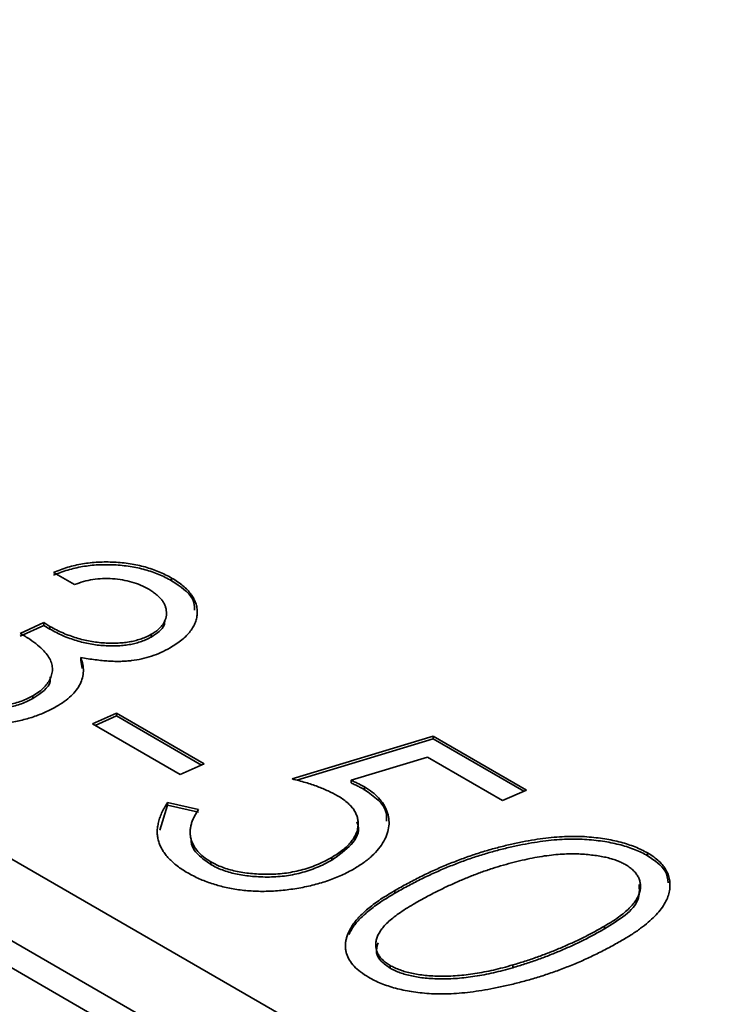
# Model space of a CAD drawing. Header units: millimetres. Extents: x 4 to 194, y 4 to 137.
# Tile 15 of 19: x 158.27 to 162.44, y 107.03 to 112.95. Entities that reach past the tile are written whole.
import ezdxf

# ---------------------------------------------------------------- set-up
doc = ezdxf.new("R2010")
doc.units = ezdxf.units.MM
doc.header["$LTSCALE"] = 0.666667

msp = doc.modelspace()

# ---------------------------------------------------------------- linework, layer by layer
at = {"color": 7, "linetype": 'Continuous', "lineweight": 35}
for p, q in [((135.4403068, 121.0584098), (170.3713831, 100.8931287)), ((170.1592514, 100.5257051), (135.2281752, 120.6909862)), ((164.4034018, 103.6852448), (140.2769178, 117.6131675)), ((158.6044008, 109.5554286), (158.4774841, 109.628696)), ((159.1882736, 109.5788387), (159.1882736, 109.5951696)), ((158.2780436, 109.2623591), (158.4202583, 109.3267952)), ((158.2780436, 109.2460281), (158.4202583, 109.3104642)), ((158.4202583, 109.3267952), (158.45652, 109.3045531)), ((158.4202583, 109.3104642), (158.4202583, 109.3267952)), ((158.4202583, 109.3104642), (158.45652, 109.2882222)), ((158.45652, 109.2882222), (158.45652, 109.3045531)), ((159.0661729, 109.2404676), (159.0661729, 109.2567985)), ((158.6417956, 109.1014559), (158.6417956, 109.1177868)), ((158.6417956, 109.1014559), (158.6502559, 109.0516464)), ((158.3534005, 108.8708598), (158.3534005, 108.8871907)), ((158.7131861, 108.7180869), (158.8562506, 108.7820324)), ((158.7291305, 108.7088824), (158.8562506, 108.7657014)), ((158.8562506, 108.7820324), (159.3840312, 108.4773511)), ((158.8562506, 108.7657014), (158.8562506, 108.7820324)), ((158.8562506, 108.7657014), (159.3679608, 108.4702975)), ((159.2398334, 108.4140599), (158.7131861, 108.7180869)), ((159.9132284, 108.3874022), (160.7619829, 108.6448196)), ((159.9408481, 108.3794481), (160.7619829, 108.6284887)), ((160.7619829, 108.6448196), (161.3240421, 108.3203498)), ((160.7619829, 108.6284887), (160.7619829, 108.6448196)), ((160.7619829, 108.6284887), (161.3078768, 108.3133509)), ((160.7271374, 108.5184007), (160.2693311, 108.379389)), ((161.1789944, 108.2575492), (160.7271374, 108.5184007)), ((159.3840312, 108.4773511), (159.2398334, 108.4140599)), ((160.2693311, 108.3630581), (160.2693311, 108.379389)), ((160.3492204, 108.3224993), (160.3492204, 108.3388302)), ((161.3240421, 108.3203498), (161.1789944, 108.2575492)), ((159.1172466, 108.0792521), (159.1644768, 108.2296065)), ((159.1644768, 108.2459375), (159.3508857, 108.2034163)), ((159.1644768, 108.2296065), (159.1644768, 108.2459375)), ((159.1644768, 108.2296065), (159.3508857, 108.1870853)), ((160.1514799, 107.8992492), (160.1514799, 107.9155801)), ((162.0518296, 107.925743), (162.0518296, 107.942074)), ((159.4239762, 107.872755), (159.4239762, 107.8890859)), ((160.5308134, 107.6995628), (160.5308134, 107.7158937)), ((161.7926137, 107.4859751), (161.7926137, 107.5023061)), ((160.5030502, 107.2498189), (160.5030502, 107.2661498)), ((161.2407534, 107.2524354), (161.2407534, 107.2687663))]:
    msp.add_line(p, q, dxfattribs=at)
for points, knots in [([(158.477484, 109.6286957), (158.4914975, 109.6343884), (158.5191082, 109.6456045), (158.5625334, 109.6599108), (158.607162, 109.6713421), (158.6524138, 109.6806867), (158.6989139, 109.6869501), (158.7460971, 109.6910499), (158.794313, 109.6919987), (158.8430069, 109.6909133), (158.8915314, 109.6874427), (158.9387165, 109.6810434), (158.9846023, 109.672771), (159.0288807, 109.6619956), (159.0712065, 109.6485466), (159.1121499, 109.6331753), (159.1515886, 109.615445), (159.1759106, 109.6020023), (159.1882737, 109.5951693)], [0, 0, 0, 0, 0.065831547, 0.129707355, 0.191761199, 0.253282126, 0.314107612, 0.374978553, 0.436364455, 0.499200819, 0.562131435, 0.623934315, 0.685225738, 0.746699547, 0.8082483, 0.870657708, 0.93425454, 1, 1, 1, 1]), ([(158.477484, 109.6123649), (158.4914975, 109.6180575), (158.5191082, 109.6292737), (158.5625334, 109.64358), (158.607162, 109.6550113), (158.6524138, 109.6643559), (158.6989139, 109.6706192), (158.7460971, 109.6747191), (158.794313, 109.6756679), (158.8430069, 109.6745825), (158.8915314, 109.6711119), (158.9387165, 109.6647126), (158.9846023, 109.6564402), (159.0288807, 109.6456648), (159.0712065, 109.6322158), (159.1121499, 109.6168445), (159.1515886, 109.5991142), (159.1759106, 109.5856715), (159.1882737, 109.5788385)], [0, 0, 0, 0, 0.065831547, 0.129707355, 0.191761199, 0.253282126, 0.314107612, 0.374978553, 0.436364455, 0.499200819, 0.562131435, 0.623934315, 0.685225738, 0.746699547, 0.8082483, 0.870657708, 0.93425454, 1, 1, 1, 1]), ([(159.0511584, 109.5277895), (159.0352761, 109.5362432), (159.0042185, 109.5527744), (158.9506597, 109.5715764), (158.8936476, 109.5845798), (158.8340056, 109.5915933), (158.7735215, 109.5925108), (158.7141727, 109.586896), (158.6568742, 109.5745638), (158.6221825, 109.5619128), (158.6044006, 109.5554283)], [0, 0, 0, 0, 0.131967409, 0.258060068, 0.381062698, 0.505526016, 0.62867251, 0.749349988, 0.871524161, 1, 1, 1, 1]), ([(159.1882737, 109.5951693), (159.200707, 109.587609), (159.225112, 109.5727692), (159.256832, 109.5487184), (159.2840705, 109.5240424), (159.3057897, 109.4982264), (159.3224049, 109.4716107), (159.334494, 109.444127), (159.341705, 109.4157929), (159.3430459, 109.3867976), (159.3404484, 109.3577701), (159.3326346, 109.3291588), (159.3188919, 109.3015043), (159.3015741, 109.2743935), (159.2781993, 109.2483007), (159.2501784, 109.2228933), (159.2167581, 109.1984522), (159.1916941, 109.1831498), (159.1789249, 109.1753537)], [0, 0, 0, 0, 0.066394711, 0.130323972, 0.192303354, 0.252590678, 0.312815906, 0.372305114, 0.433033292, 0.494909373, 0.556847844, 0.618076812, 0.679019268, 0.739932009, 0.801926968, 0.865824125, 0.931641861, 1, 1, 1, 1]), ([(159.1882736, 109.5788387), (159.2407219, 109.5447299), (159.3205881, 109.4927902), (159.3252439, 109.4250176), (159.3268422, 109.4017513)], [0, 0, 0, 0, 0.656700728, 1, 1, 1, 1]), ([(159.0661731, 109.2567982), (159.0737774, 109.2614668), (159.088681, 109.2706166), (159.1083126, 109.2854492), (159.1240451, 109.3012755), (159.1371467, 109.3176179), (159.1473709, 109.3346781), (159.1536034, 109.3525609), (159.1574265, 109.3711608), (159.1578719, 109.3903305), (159.1554565, 109.409557), (159.1496851, 109.4283254), (159.1411706, 109.4464667), (159.1295965, 109.4640568), (159.1143488, 109.480975), (159.0961691, 109.4973068), (159.0752046, 109.5131128), (159.0592467, 109.5228528), (159.0511584, 109.5277895)], [0, 0, 0, 0, 0.063607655, 0.124663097, 0.184819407, 0.244398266, 0.303279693, 0.363577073, 0.425143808, 0.489022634, 0.553617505, 0.616264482, 0.677978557, 0.740000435, 0.802698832, 0.866961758, 0.932569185, 1, 1, 1, 1]), ([(159.0661729, 109.2404676), (159.0999703, 109.262622), (159.1453698, 109.2923816), (159.1466606, 109.3305242), (159.1469904, 109.3402718)], [0, 0, 0, 0, 0.744444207, 1, 1, 1, 1]), ([(158.4565201, 109.3045529), (158.469277, 109.2974059), (158.4942734, 109.2834017), (158.5341171, 109.2647354), (158.5745955, 109.2485312), (158.6154903, 109.2347213), (158.6567018, 109.2232832), (158.6986732, 109.2145496), (158.7413078, 109.2083664), (158.7840664, 109.2044096), (158.8261931, 109.2029628), (158.8667249, 109.2036924), (158.9053699, 109.2068348), (158.9418869, 109.2120841), (158.9761291, 109.2200401), (159.0085158, 109.2297694), (159.0390207, 109.2419571), (159.0570342, 109.2518031), (159.0661731, 109.2567982)], [0, 0, 0, 0, 0.077892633, 0.152626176, 0.224620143, 0.29362717, 0.360097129, 0.424779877, 0.488831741, 0.552529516, 0.614318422, 0.673547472, 0.729979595, 0.785096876, 0.838058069, 0.891383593, 0.944895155, 1, 1, 1, 1]), ([(158.4565201, 109.2882221), (158.469277, 109.281075), (158.4942734, 109.2670709), (158.5341171, 109.2484046), (158.5745955, 109.2322004), (158.6154903, 109.2183904), (158.6567018, 109.2069524), (158.6986732, 109.1982188), (158.7413078, 109.1920356), (158.7840664, 109.1880788), (158.8261931, 109.186632), (158.8667249, 109.1873616), (158.9053699, 109.190504), (158.9418869, 109.1957533), (158.9761291, 109.2037093), (159.0085158, 109.2134386), (159.0390207, 109.2256263), (159.0570342, 109.2354722), (159.0661731, 109.2404674)], [0, 0, 0, 0, 0.077892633, 0.152626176, 0.224620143, 0.29362717, 0.360097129, 0.424779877, 0.488831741, 0.552529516, 0.614318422, 0.673547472, 0.729979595, 0.785096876, 0.838058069, 0.891383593, 0.944895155, 1, 1, 1, 1]), ([(158.3534004, 108.8871904), (158.366166, 108.8951246), (158.3914594, 108.910845), (158.4221999, 108.937564), (158.4455852, 108.9664478), (158.462309, 108.9969376), (158.4716604, 109.0286564), (158.4716778, 109.0609265), (158.4637842, 109.093429), (158.4462785, 109.1261858), (158.4193192, 109.159478), (158.3822353, 109.1934266), (158.3347086, 109.2282547), (158.2975719, 109.2506056), (158.2780437, 109.2623587)], [0, 0, 0, 0, 0.07597712, 0.15053777, 0.224200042, 0.299291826, 0.374588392, 0.449264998, 0.525085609, 0.60431502, 0.68912828, 0.782532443, 0.885645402, 1, 1, 1, 1]), ([(159.1789249, 109.1753537), (159.1612023, 109.165805), (159.126765, 109.1472508), (159.0697155, 109.1248048), (159.0102243, 109.1082994), (158.9585736, 109.0993426), (158.9158095, 109.0954001), (158.881983, 109.0939813), (158.8462819, 109.0939748), (158.8087923, 109.0956596), (158.7695605, 109.0990121), (158.7285866, 109.103843), (158.6855259, 109.1097673), (158.6566624, 109.1150602), (158.6417957, 109.1177864)], [0, 0, 0, 0, 0.12496657, 0.24282559, 0.354640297, 0.464421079, 0.519699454, 0.577854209, 0.63925448, 0.703762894, 0.771713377, 0.843771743, 0.919531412, 1, 1, 1, 1]), ([(158.6417957, 109.1177864), (158.6464482, 109.1037151), (158.6555361, 109.0762294), (158.6589341, 109.0350302), (158.6530918, 108.9954434), (158.6395015, 108.9572808), (158.6159492, 108.9208025), (158.5843773, 108.8857004), (158.5435692, 108.8522416), (158.5107014, 108.8320734), (158.4939152, 108.8217731)], [0, 0, 0, 0, 0.133078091, 0.25994319, 0.382015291, 0.501709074, 0.621015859, 0.742761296, 0.868624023, 1, 1, 1, 1]), ([(158.3534005, 108.8708598), (158.4022276, 108.9026375), (158.4629111, 108.9421315), (158.4580467, 108.9918035), (158.4570963, 109.0015085)], [0, 0, 0, 0, 0.80461887, 1, 1, 1, 1]), ([(157.681139, 108.895204), (157.6923524, 108.8891175), (157.7145006, 108.8770957), (157.751331, 108.8616531), (157.790182, 108.8483617), (157.8314955, 108.8372692), (157.8754825, 108.8288678), (157.9215994, 108.8224032), (157.9701994, 108.8186167), (158.0202942, 108.816765), (158.070419, 108.8174427), (158.1187876, 108.8202918), (158.1644726, 108.8255982), (158.2078007, 108.8329245), (158.2480896, 108.8433733), (158.2863789, 108.8552749), (158.3215897, 108.8700472), (158.3427379, 108.8814442), (158.3534004, 108.8871904)], [0, 0, 0, 0, 0.062422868, 0.123294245, 0.184298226, 0.245523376, 0.307826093, 0.372067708, 0.437875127, 0.506615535, 0.575626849, 0.64115236, 0.703695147, 0.764566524, 0.823957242, 0.882631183, 0.940824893, 1, 1, 1, 1]), ([(157.681139, 108.8788732), (157.6923524, 108.8727867), (157.7145006, 108.8607649), (157.751331, 108.8453223), (157.790182, 108.8320309), (157.8314955, 108.8209384), (157.8754825, 108.8125369), (157.9215994, 108.8060724), (157.9701994, 108.8022859), (158.0202942, 108.8004342), (158.070419, 108.8011119), (158.1187876, 108.803961), (158.1644726, 108.8092674), (158.2078007, 108.8165937), (158.2480896, 108.8270425), (158.2863789, 108.8389441), (158.3215897, 108.8537164), (158.3427379, 108.8651134), (158.3534004, 108.8708596)], [0, 0, 0, 0, 0.062422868, 0.123294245, 0.184298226, 0.245523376, 0.307826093, 0.372067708, 0.437875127, 0.506615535, 0.575626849, 0.64115236, 0.703695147, 0.764566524, 0.823957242, 0.882631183, 0.940824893, 1, 1, 1, 1]), ([(158.4939152, 108.8217731), (158.4724179, 108.8102423), (158.4299604, 108.7874688), (158.3576598, 108.7596442), (158.2801005, 108.7376176), (158.1977551, 108.7214107), (158.1122988, 108.7116626), (158.0254216, 108.7082263), (157.9380483, 108.7119865), (157.8513384, 108.722303), (157.7673116, 108.7388477), (157.6881038, 108.7614891), (157.614272, 108.7898288), (157.5709821, 108.8131198), (157.5491231, 108.8248804)], [0, 0, 0, 0, 0.083739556, 0.165387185, 0.247203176, 0.330142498, 0.413223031, 0.495427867, 0.578208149, 0.662771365, 0.747759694, 0.831143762, 0.914737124, 1, 1, 1, 1]), ([(160.1863254, 108.2863324), (160.1679823, 108.296174), (160.1303857, 108.3163459), (160.0654142, 108.3426924), (159.9929349, 108.3670776), (159.9403006, 108.3804989), (159.9132281, 108.3874021)], [0, 0, 0, 0, 0.2299890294, 0.471394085, 0.7281116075, 1, 1, 1, 1]), ([(160.2693311, 108.3793885), (160.2773492, 108.3755122), (160.2925603, 108.3681585), (160.3143629, 108.357771), (160.3328454, 108.3480287), (160.3440513, 108.3417337), (160.3492206, 108.3388298)], [0, 0, 0, 0, 0.294798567, 0.559268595, 0.796690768, 1, 1, 1, 1]), ([(160.2693311, 108.3630577), (160.2773492, 108.3591814), (160.2925603, 108.3518277), (160.3143629, 108.3414402), (160.3328454, 108.3316979), (160.3440513, 108.3254028), (160.3492206, 108.3224989)], [0, 0, 0, 0, 0.294798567, 0.559268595, 0.796690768, 1, 1, 1, 1]), ([(160.3492206, 108.3388298), (160.365288, 108.3287382), (160.3974106, 108.3085626), (160.4353456, 108.2733329), (160.4647211, 108.2347038), (160.4856446, 108.1930428), (160.4964859, 108.1491297), (160.4975628, 108.1040093), (160.4869451, 108.0582081), (160.4658911, 108.0122759), (160.4351095, 107.9672317), (160.3952344, 107.9239457), (160.3455009, 107.8832717), (160.3058363, 107.8588992), (160.2857623, 107.8465644)], [0, 0, 0, 0, 0.074981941, 0.149906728, 0.226012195, 0.305621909, 0.386824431, 0.468386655, 0.552131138, 0.639229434, 0.728158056, 0.81690283, 0.907336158, 1, 1, 1, 1]), ([(160.15148, 107.9155797), (160.1633886, 107.9227824), (160.1868083, 107.9369473), (160.2178333, 107.9595087), (160.2448015, 107.9825028), (160.2670706, 108.0060763), (160.2843385, 108.0303759), (160.2978005, 108.0550226), (160.3066894, 108.0802884), (160.3108018, 108.105835), (160.3108194, 108.1312375), (160.3068254, 108.1561151), (160.2974547, 108.1800117), (160.2845883, 108.2032012), (160.2664302, 108.2253282), (160.2441216, 108.2467338), (160.2176727, 108.2674058), (160.1968654, 108.2799686), (160.1863254, 108.2863324)], [0, 0, 0, 0, 0.071700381, 0.14100752, 0.207232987, 0.271549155, 0.334053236, 0.396161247, 0.457469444, 0.519408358, 0.580673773, 0.640267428, 0.698966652, 0.756840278, 0.815347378, 0.874886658, 0.936623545, 1, 1, 1, 1]), ([(160.3492204, 108.3224993), (160.4071434, 108.2808447), (160.4865821, 108.2237174), (160.4816402, 108.1532286), (160.4803017, 108.134137)], [0, 0, 0, 0, 0.729153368, 1, 1, 1, 1]), ([(159.2854442, 107.8225236), (159.2741398, 107.829307), (159.2517591, 107.8427369), (159.2213681, 107.8641538), (159.1948901, 107.8865045), (159.1709613, 107.9093115), (159.1509778, 107.9330535), (159.1341426, 107.9574801), (159.1208666, 107.9826598), (159.1104958, 108.0085365), (159.1040542, 108.035296), (159.1011887, 108.0629094), (159.1023199, 108.091357), (159.1078493, 108.1206505), (159.1157405, 108.1508548), (159.1282185, 108.1819068), (159.1443044, 108.2137962), (159.157659, 108.2350742), (159.1644768, 108.2459372)], [0, 0, 0, 0, 0.061766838, 0.122287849, 0.181441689, 0.239368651, 0.297136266, 0.35447679, 0.411745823, 0.469728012, 0.528628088, 0.58884584, 0.651120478, 0.715134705, 0.782137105, 0.851490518, 0.924182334, 1, 1, 1, 1]), ([(159.3508856, 108.2034159), (159.3455207, 108.1955468), (159.3349696, 108.1800709), (159.3223789, 108.1567158), (159.3122738, 108.1338583), (159.305157, 108.1114002), (159.3008961, 108.0893773), (159.2993906, 108.067783), (159.3009032, 108.0466881), (159.3059171, 108.0194714), (159.3197297, 107.9870624), (159.3444979, 107.9506562), (159.379034, 107.9174549), (159.4089404, 107.8985767), (159.4239759, 107.8890857)], [0, 0, 0, 0, 0.0752299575, 0.1479532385, 0.2174871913, 0.2850436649, 0.3509354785, 0.4145301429, 0.4771553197, 0.5386543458, 0.6578454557, 0.7727890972, 0.8857689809, 1, 1, 1, 1]), ([(160.1514799, 107.8992492), (160.1944971, 107.928811), (160.2803868, 107.9878353), (160.3247083, 108.0767591), (160.3052317, 108.1219563), (160.3019257, 108.1296282)], [0, 0, 0, 0, 0.4544640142, 0.9073995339, 1, 1, 1, 1]), ([(160.5308133, 107.7158934), (160.5561248, 107.7301804), (160.6059202, 107.7582876), (160.6826784, 107.7978757), (160.7592825, 107.8347514), (160.8363601, 107.8685338), (160.9139731, 107.8990608), (160.9912767, 107.9272257), (161.0691559, 107.9522895), (161.1471681, 107.9740661), (161.2237083, 107.9929232), (161.297982, 108.0089193), (161.3694835, 108.0219581), (161.438404, 108.0316209), (161.5044467, 108.0383261), (161.5677301, 108.0417602), (161.6283822, 108.0424006), (161.6863128, 108.0397693), (161.7413663, 108.0343104), (161.7940151, 108.0275376), (161.8436714, 108.0180143), (161.8908636, 108.0069892), (161.9354063, 107.9938629), (161.9769611, 107.9785119), (162.0165415, 107.9616828), (162.0400696, 107.9486086), (162.0518295, 107.9420737)], [0, 0, 0, 0, 0.061282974, 0.120562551, 0.17815003, 0.233934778, 0.288035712, 0.340702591, 0.392153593, 0.44231507, 0.490660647, 0.536184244, 0.579517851, 0.620401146, 0.658891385, 0.695511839, 0.730339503, 0.763794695, 0.795941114, 0.826993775, 0.857084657, 0.886413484, 0.915076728, 0.943516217, 0.971768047, 1, 1, 1, 1]), ([(159.3070477, 108.0239279), (159.3067797, 108.016785), (159.3055843, 107.9849212), (159.3428319, 107.9299345), (159.3969354, 107.8918097), (159.4239762, 107.872755)], [0, 0, 0, 0, 0.126277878, 0.5633164, 1, 1, 1, 1]), ([(160.5308133, 107.6995625), (160.5561248, 107.7138496), (160.6059202, 107.7419568), (160.6826784, 107.7815449), (160.7592825, 107.8184206), (160.8363601, 107.852203), (160.9139731, 107.8827299), (160.9912767, 107.9108949), (161.0691559, 107.9359587), (161.1471681, 107.9577352), (161.2237083, 107.9765924), (161.297982, 107.9925885), (161.3694835, 108.0056272), (161.438404, 108.0152901), (161.5044467, 108.0219952), (161.5677301, 108.0254294), (161.6283822, 108.0260698), (161.6863128, 108.0234385), (161.7413663, 108.0179796), (161.7940151, 108.0112068), (161.8436714, 108.0016834), (161.8908636, 107.9906583), (161.9354063, 107.9775321), (161.9769611, 107.9621811), (162.0165415, 107.945352), (162.0400696, 107.9322777), (162.0518295, 107.9257429)], [0, 0, 0, 0, 0.061282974, 0.120562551, 0.17815003, 0.233934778, 0.288035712, 0.340702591, 0.392153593, 0.44231507, 0.490660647, 0.536184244, 0.579517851, 0.620401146, 0.658891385, 0.695511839, 0.730339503, 0.763794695, 0.795941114, 0.826993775, 0.857084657, 0.886413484, 0.915076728, 0.943516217, 0.971768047, 1, 1, 1, 1]), ([(159.4239759, 107.8890857), (159.4350111, 107.8831168), (159.4569007, 107.8712766), (159.4931678, 107.8559853), (159.5320526, 107.8432022), (159.5733597, 107.8324841), (159.6172805, 107.8241038), (159.663885, 107.8185003), (159.7127678, 107.8149346), (159.763628, 107.8134073), (159.8155148, 107.8145387), (159.866886, 107.8193879), (159.9172969, 107.8273349), (159.9666187, 107.8383815), (160.0145716, 107.8531683), (160.061922, 107.8705029), (160.1078596, 107.8915636), (160.1366783, 107.9074303), (160.15148, 107.9155797)], [0, 0, 0, 0, 0.055877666, 0.11084018, 0.165582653, 0.221066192, 0.278041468, 0.336252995, 0.396799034, 0.460076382, 0.524383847, 0.588389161, 0.652087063, 0.717316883, 0.783537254, 0.852790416, 0.924390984, 1, 1, 1, 1]), ([(161.9152808, 107.8743668), (161.907323, 107.8786248), (161.8913048, 107.8871958), (161.8638085, 107.8981524), (161.8337827, 107.9080499), (161.800281, 107.9163688), (161.7639147, 107.9232634), (161.7246559, 107.9290711), (161.6824316, 107.9334091), (161.6372275, 107.9364458), (161.5891751, 107.937242), (161.5386653, 107.9355621), (161.4856951, 107.9312635), (161.4303041, 107.9240524), (161.3721748, 107.9144098), (161.3116298, 107.9018762), (161.248691, 107.8867777), (161.1836631, 107.8690927), (161.1170854, 107.8490139), (161.0501345, 107.8259217), (160.9826917, 107.8005021), (160.91531, 107.772104), (160.8468759, 107.7417473), (160.7790959, 107.7081564), (160.7105568, 107.6723535), (160.6657968, 107.6470234), (160.6429986, 107.6341217)], [0, 0, 0, 0, 0.022316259, 0.044920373, 0.068604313, 0.093421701, 0.119861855, 0.147356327, 0.176800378, 0.208107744, 0.240983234, 0.275648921, 0.312167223, 0.350994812, 0.392473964, 0.436631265, 0.483357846, 0.532765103, 0.584602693, 0.637958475, 0.6932915, 0.750389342, 0.809702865, 0.870950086, 0.93426915, 1, 1, 1, 1]), ([(162.0518295, 107.9420737), (162.0645439, 107.9342261), (162.0895841, 107.9187709), (162.1207951, 107.8929777), (162.1464006, 107.865759), (162.16572, 107.8368943), (162.1786041, 107.8063731), (162.1865657, 107.7744333), (162.1871783, 107.7408099), (162.182835, 107.7059139), (162.1718365, 107.6700744), (162.1533009, 107.6339303), (162.1284218, 107.5974857), (162.0956739, 107.5610928), (162.056151, 107.5246132), (162.0095583, 107.4879939), (161.9561081, 107.4512113), (161.9163976, 107.4275885), (161.8960167, 107.4154643)], [0, 0, 0, 0, 0.05392042, 0.106192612, 0.157531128, 0.209200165, 0.261138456, 0.315047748, 0.370922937, 0.429689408, 0.490605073, 0.553348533, 0.61874427, 0.687085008, 0.759044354, 0.834686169, 0.915154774, 1, 1, 1, 1]), ([(162.0518296, 107.925743), (162.0945852, 107.8965881), (162.1646862, 107.8487864), (162.1726265, 107.7871958), (162.1757239, 107.7631701)], [0, 0, 0, 0, 0.609913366, 1, 1, 1, 1]), ([(159.4239759, 107.8727549), (159.4350111, 107.8667859), (159.4569007, 107.8549458), (159.4931678, 107.8396545), (159.5320526, 107.8268714), (159.5733597, 107.8161533), (159.6172805, 107.8077729), (159.663885, 107.8021694), (159.7127678, 107.7986038), (159.763628, 107.7970765), (159.8155148, 107.7982079), (159.866886, 107.8030571), (159.9172969, 107.8110041), (159.9666187, 107.8220507), (160.0145716, 107.8368374), (160.061922, 107.8541721), (160.1078596, 107.8752328), (160.1366783, 107.8910995), (160.15148, 107.8992489)], [0, 0, 0, 0, 0.055877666, 0.11084018, 0.165582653, 0.221066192, 0.278041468, 0.336252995, 0.396799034, 0.460076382, 0.524383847, 0.588389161, 0.652087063, 0.717316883, 0.783537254, 0.852790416, 0.924390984, 1, 1, 1, 1]), ([(161.7926137, 107.5023058), (161.8078974, 107.5113702), (161.8374794, 107.5289143), (161.8776707, 107.5559833), (161.9122669, 107.5827783), (161.941688, 107.6092087), (161.9659429, 107.635194), (161.984831, 107.6607974), (161.9984767, 107.6860381), (162.0063295, 107.7108744), (162.0093863, 107.7349994), (162.0085863, 107.7581637), (162.0040721, 107.7803303), (161.9944315, 107.801311), (161.9810717, 107.8213227), (161.9634645, 107.8402595), (161.9417701, 107.8582695), (161.9242256, 107.8689311), (161.9152808, 107.8743668)], [0, 0, 0, 0, 0.08939068, 0.173016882, 0.251773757, 0.325416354, 0.394884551, 0.460150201, 0.521820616, 0.581372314, 0.638170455, 0.692510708, 0.744937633, 0.795496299, 0.845511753, 0.896190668, 0.947074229, 1, 1, 1, 1]), ([(160.2857623, 107.8465644), (160.2738067, 107.8399393), (160.2499508, 107.8267197), (160.2120574, 107.8085046), (160.1726645, 107.7917284), (160.1320945, 107.7762895), (160.0894858, 107.7627447), (160.0457844, 107.7504544), (160.0003554, 107.7397618), (159.9538125, 107.7306769), (159.906631, 107.7234137), (159.8599494, 107.717618), (159.8137774, 107.713651), (159.7680633, 107.7115069), (159.7228227, 107.7111886), (159.6781088, 107.7125811), (159.6341394, 107.7161429), (159.5907336, 107.7211216), (159.5482681, 107.7280486), (159.5069435, 107.7364902), (159.4668831, 107.7467209), (159.4283074, 107.7587534), (159.3902143, 107.7719369), (159.3538475, 107.7871658), (159.3188537, 107.8041364), (159.2966654, 107.8163479), (159.2854442, 107.8225236)], [0, 0, 0, 0, 0.044548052, 0.088890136, 0.132460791, 0.176123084, 0.219428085, 0.263147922, 0.306761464, 0.351242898, 0.395156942, 0.437982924, 0.479563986, 0.520575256, 0.561202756, 0.60113082, 0.640845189, 0.680481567, 0.720031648, 0.759382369, 0.798258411, 0.837672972, 0.877211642, 0.917589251, 0.958322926, 1, 1, 1, 1]), ([(161.7926137, 107.4859751), (161.8808316, 107.5403592), (162.0077909, 107.6186264), (162.0028122, 107.7218481), (162.0012929, 107.753346)], [0, 0, 0, 0, 0.694852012, 1, 1, 1, 1]), ([(160.3730175, 107.1946809), (160.3562776, 107.2051457), (160.3234634, 107.2256592), (160.2849802, 107.2607198), (160.2565219, 107.2979116), (160.2414562, 107.3306996), (160.23516, 107.3577634), (160.233058, 107.378657), (160.2344091, 107.3999762), (160.2381268, 107.4217647), (160.2442509, 107.4440913), (160.2538418, 107.4668861), (160.2659484, 107.4902184), (160.2811095, 107.5140195), (160.2991216, 107.5383313), (160.321357, 107.5628144), (160.3473543, 107.5875958), (160.3768574, 107.6127156), (160.4096972, 107.6382676), (160.4464343, 107.6640004), (160.4870347, 107.6900027), (160.5159774, 107.7071194), (160.5308133, 107.7158934)], [0, 0, 0, 0, 0.071774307, 0.140694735, 0.208329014, 0.276333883, 0.311043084, 0.346039, 0.381824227, 0.418592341, 0.456497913, 0.495805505, 0.536890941, 0.5793679, 0.623733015, 0.670250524, 0.718758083, 0.769886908, 0.823374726, 0.879283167, 0.938120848, 1, 1, 1, 1]), ([(160.2551722, 107.4525645), (160.2585455, 107.4596117), (160.2664454, 107.4746679), (160.2811095, 107.4976887), (160.2991216, 107.5220005), (160.321357, 107.5464835), (160.3473543, 107.571265), (160.3768574, 107.5963848), (160.4096972, 107.6219368), (160.4464343, 107.6476696), (160.4870347, 107.6736719), (160.5159774, 107.6907886), (160.5308133, 107.6995625)], [0.4999997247, 0.4999997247, 0.4999997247, 0.4999997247, 0.5368909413, 0.5793678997, 0.6237330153, 0.6702505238, 0.7187580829, 0.7698869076, 0.8233747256, 0.879283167, 0.9381208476, 1, 1, 1, 1]), ([(160.6429986, 107.6341217), (160.6272192, 107.6247954), (160.5967424, 107.6067822), (160.5556525, 107.5788878), (160.5190309, 107.5519761), (160.4888323, 107.5252067), (160.4632985, 107.4992254), (160.4438686, 107.4735974), (160.4292962, 107.4485574), (160.4205425, 107.4241087), (160.416563, 107.4005286), (160.4167716, 107.3779412), (160.4210595, 107.3564592), (160.4288343, 107.3359862), (160.4411, 107.3166631), (160.4578506, 107.2985752), (160.4780814, 107.2813908), (160.4946755, 107.2712615), (160.5030503, 107.2661493)], [0, 0, 0, 0, 0.092808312, 0.179253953, 0.260629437, 0.336322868, 0.406531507, 0.473106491, 0.535224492, 0.594306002, 0.650471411, 0.70365721, 0.754844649, 0.804194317, 0.85258493, 0.900860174, 0.949964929, 1, 1, 1, 1]), ([(161.2407531, 107.268766), (161.2654179, 107.2761691), (161.3149449, 107.2910345), (161.3873868, 107.3155735), (161.458151, 107.342242), (161.5281774, 107.370253), (161.5961851, 107.400683), (161.6635307, 107.432457), (161.7291118, 107.4664158), (161.7713284, 107.4902758), (161.7926137, 107.5023058)], [0, 0, 0, 0, 0.121360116, 0.243691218, 0.366513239, 0.490270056, 0.615532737, 0.742069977, 0.869954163, 1, 1, 1, 1]), ([(161.2407531, 107.2524352), (161.2654179, 107.2598383), (161.3149449, 107.2747037), (161.3873868, 107.2992427), (161.458151, 107.3259112), (161.5281774, 107.3539222), (161.5961851, 107.3843522), (161.6635307, 107.4161262), (161.7291118, 107.450085), (161.7713284, 107.473945), (161.7926137, 107.485975)], [0, 0, 0, 0, 0.121360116, 0.243691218, 0.366513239, 0.490270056, 0.615532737, 0.742069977, 0.869954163, 1, 1, 1, 1]), ([(161.8960167, 107.4154643), (161.8716747, 107.4017057), (161.8236202, 107.3745442), (161.7487091, 107.3365188), (161.6736451, 107.3006735), (161.5969323, 107.2680728), (161.5197882, 107.2378025), (161.4416168, 107.2103267), (161.3625115, 107.1855553), (161.282935, 107.1637957), (161.2046686, 107.1448923), (161.1289954, 107.1285927), (161.0562741, 107.1157856), (160.9867044, 107.1054922), (160.9199721, 107.0989528), (160.8564165, 107.0946488), (160.7958158, 107.0943135), (160.7382869, 107.0964959), (160.6836962, 107.1015346), (160.6316462, 107.1084777), (160.5823344, 107.1177704), (160.5351119, 107.1285616), (160.4908915, 107.1421697), (160.4489974, 107.1575676), (160.408944, 107.1746795), (160.3850546, 107.1879795), (160.3730175, 107.1946809)], [0, 0, 0, 0, 0.059076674, 0.1166255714, 0.1729547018, 0.2279878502, 0.2817736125, 0.3346945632, 0.386654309, 0.4377912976, 0.4873430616, 0.5337729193, 0.5778097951, 0.6191624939, 0.658233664, 0.6951317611, 0.7300216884, 0.7631858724, 0.7950143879, 0.8258035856, 0.8557419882, 0.8849097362, 0.9137751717, 0.9424915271, 0.9710232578, 1, 1, 1, 1]), ([(160.4304334, 107.4010897), (160.4242108, 107.3813358), (160.4124925, 107.3441359), (160.4443094, 107.290097), (160.4834653, 107.2632481), (160.5030502, 107.2498189)], [0, 0, 0, 0, 0.361407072, 0.680590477, 1, 1, 1, 1]), ([(160.5030503, 107.2661493), (160.5122933, 107.2611059), (160.5308006, 107.2510074), (160.5623499, 107.2382624), (160.596534, 107.2274673), (160.633271, 107.2184488), (160.6727249, 107.21124), (160.7148856, 107.2057995), (160.7599663, 107.2027401), (160.807359, 107.2009913), (160.8569985, 107.2015282), (160.9082197, 107.2043391), (160.9607575, 107.2094404), (161.0144255, 107.2169303), (161.0694329, 107.2263836), (161.1255723, 107.2382439), (161.1830419, 107.2523592), (161.2211984, 107.2632068), (161.2407531, 107.268766)], [0, 0, 0, 0, 0.048502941, 0.0971183, 0.146492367, 0.197050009, 0.249269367, 0.304288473, 0.361705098, 0.422379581, 0.485479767, 0.551020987, 0.618646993, 0.688689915, 0.761689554, 0.837645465, 0.916795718, 1, 1, 1, 1]), ([(160.5030503, 107.2498185), (160.5122933, 107.2447751), (160.5308006, 107.2346766), (160.5623499, 107.2219316), (160.596534, 107.2111365), (160.633271, 107.202118), (160.6727249, 107.1949092), (160.7148856, 107.1894686), (160.7599663, 107.1864093), (160.807359, 107.1846605), (160.8569985, 107.1851974), (160.9082197, 107.1880083), (160.9607575, 107.1931096), (161.0144255, 107.2005995), (161.0694329, 107.2100528), (161.1255723, 107.2219131), (161.1830419, 107.2360283), (161.2211984, 107.2468759), (161.2407531, 107.2524352)], [0, 0, 0, 0, 0.048502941, 0.0971183, 0.146492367, 0.197050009, 0.249269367, 0.304288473, 0.361705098, 0.422379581, 0.485479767, 0.551020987, 0.618646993, 0.688689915, 0.761689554, 0.837645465, 0.916795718, 1, 1, 1, 1])]:
    msp.add_open_spline(points, degree=3, knots=knots, dxfattribs=at)

doc.saveas('drawing.dxf')
